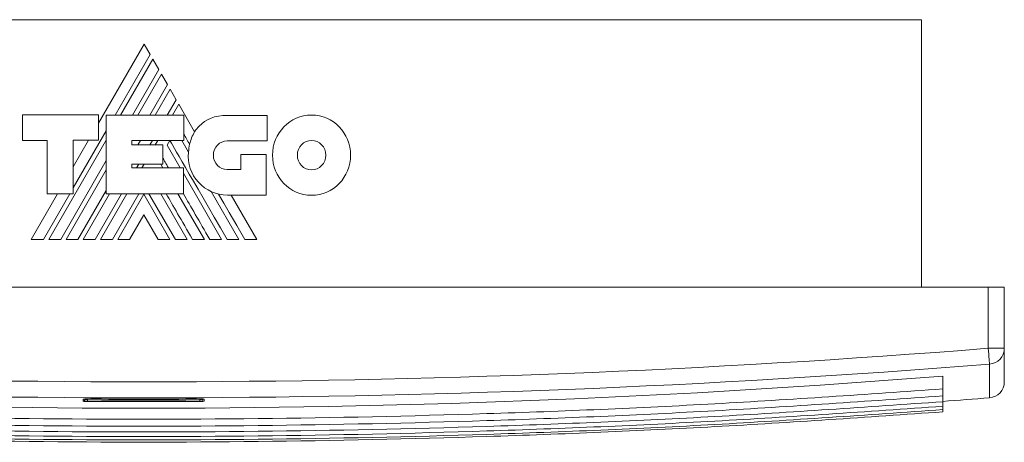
# Model space of a CAD drawing. Header units: millimetres. Extents: x -167 to 501, y -79 to 425.
# Tile 5 of 7: x 163 to 348, y -79 to 0. Entities that reach past the tile are written whole.
import ezdxf

# ---------------------------------------------------------------- set-up
doc = ezdxf.new("R2010")
doc.units = ezdxf.units.MM
doc.linetypes.add('PHANTOM', pattern=[12.7, 6.35, -1.27, 1.27, -1.27, 1.27, -1.27])
doc.layers.add('___VS___', color=7, linetype='Continuous', lineweight=15)

msp = doc.modelspace()

# ---------------------------------------------------------------- linework, layer by layer
at = {"color": 7, "linetype": 'Continuous', "lineweight": 15}
for p, q in [((41.1, -0.43), (332.1, -0.43)), ((332.1, -0.43), (332.1, -50.43)), ((186.68, -5), (178.15, -19.76)), ((187.81, -6.95), (186.68, -5)), ((181.27, -18.28), (187.81, -6.95)), ((188.32, -7.83), (182.29, -18.28)), ((189.43, -9.75), (188.32, -7.83)), ((184.51, -18.28), (189.43, -9.75)), ((189.93, -10.62), (185.51, -18.28)), ((191.05, -12.56), (189.93, -10.62)), ((187.74, -18.28), (191.05, -12.56)), ((191.55, -13.41), (188.74, -18.28)), ((192.68, -15.39), (191.55, -13.41)), ((191.01, -18.28), (192.68, -15.39)), ((193.17, -16.23), (191.98, -18.28)), ((196.15, -21.4), (193.17, -16.23)), ((163.92, -23), (163.92, -18.24)), ((163.92, -18.24), (178.15, -18.24)), ((178.15, -18.24), (178.15, -22.96)), ((179.59, -33.01), (179.59, -18.28)), ((179.59, -18.28), (194.12, -18.28)), ((194.12, -18.28), (194.12, -23.04)), ((202.24, -18.32), (209.69, -18.32)), ((209.69, -18.32), (209.69, -23.1)), ((173.41, -31.91), (179.59, -21.19)), ((168.54, -23), (163.92, -23)), ((168.54, -33.01), (168.54, -23)), ((168.86, -41.53), (179.59, -22.95)), ((178.15, -22.96), (173.41, -22.96)), ((173.41, -33.01), (173.41, -22.96)), ((176.3, -22.96), (173.41, -27.97)), ((184.42, -23.04), (194.12, -23.04)), ((184.42, -23.04), (184.42, -23.83)), ((184.42, -23.83), (190.2, -23.83)), ((185.54, -23.83), (185.99, -23.04)), ((187.79, -23.83), (188.25, -23.04)), ((188.78, -23.83), (189.23, -23.04)), ((190.2, -23.83), (190.2, -27.43)), ((191, -23.89), (191.49, -23.04)), ((191, -23.89), (193.46, -28.15)), ((193.73, -23.04), (195, -25.23)), ((209.69, -23.1), (202.24, -23.1)), ((204.81, -28.47), (204.81, -25.63)), ((204.81, -25.63), (209.53, -25.63)), ((209.53, -25.63), (209.53, -33.23)), ((171.09, -41.53), (179.59, -26.79)), ((184.42, -27.43), (190.2, -27.43)), ((184.42, -27.43), (184.42, -28.15)), ((185.29, -28.15), (185.71, -27.43)), ((186.28, -28.15), (186.7, -27.43)), ((189.8, -27.43), (190.22, -28.15)), ((172.11, -41.53), (179.59, -28.54)), ((184.42, -28.15), (194.04, -28.15)), ((194.04, -33.01), (194.04, -28.15)), ((194.04, -29.15), (201.2, -41.53)), ((202.24, -28.47), (204.81, -28.47)), ((170.49, -33.01), (165.57, -41.53)), ((167.85, -41.53), (172.77, -33.01)), ((168.54, -33.01), (173.41, -33.01)), ((174.31, -41.53), (179.59, -32.38)), ((175.31, -41.53), (180.23, -33.01)), ((177.54, -41.53), (182.47, -33.01)), ((178.55, -41.53), (183.47, -33.01)), ((179.59, -33.01), (194.04, -33.01)), ((180.78, -41.53), (185.71, -33.01)), ((181.78, -41.53), (186.65, -33.08)), ((191.53, -41.53), (186.65, -33.08)), ((192.54, -41.53), (187.6, -33.01)), ((189.81, -33.01), (194.74, -41.53)), ((193.03, -33.01), (197.96, -41.53)), ((199.24, -32.57), (204.42, -41.53)), ((209.53, -33.23), (202.28, -33.23)), ((207.78, -41.53), (202.99, -33.23)), ((186.65, -36.94), (183.98, -41.53)), ((186.65, -36.94), (189.31, -41.53)), ((344.6, -50.43), (28.6, -50.43)), ((344.6, -61.89), (344.6, -50.43)), ((344.6, -50.43), (347.6, -50.43)), ((347.6, -50.43), (347.6, -61.89)), ((344.6, -61.89), (347.6, -61.89)), ((347.6, -61.89), (347.6, -68.17)), ((336.1, -67.09), (336.1, -69.5)), ((336.1, -69.5), (336.1, -70.8)), ((175.3, -71.78), (175.3, -71.42)), ((197.1, -71.56), (197.1, -71.84)), ((197.9, -71.42), (197.9, -71.78)), ((336.1, -70.8), (336.1, -71.88)), ((336.1, -71.88), (336.1, -72.74)), ((336.1, -72.74), (336.1, -73.37)), ((336.1, -73.37), (336.1, -73.78))]:
    msp.add_line(p, q, dxfattribs=at)
at = {"color": 8, "linetype": 'Continuous', "lineweight": 15}
for p, q in [((344.84, -71.16), (344.84, -64.87)), ((176.1, -71.36), (176.1, -71.56)), ((197.1, -71.56), (197.1, -71.36))]:
    msp.add_line(p, q, dxfattribs=at)
at = {"color": 7, "linetype": 'Continuous', "lineweight": 15, "flags": 128}
for points in [[(205.52, -41.53), (204.02, -38.94), (202.61, -36.51), (201.58, -34.73), (200.6, -33.04)], [(344.6, -61.89), (344.65, -62.44), (344.69, -62.98), (344.73, -63.48), (344.76, -63.92), (344.79, -64.29), (344.82, -64.58), (344.83, -64.77), (344.84, -64.87)], [(336.1, -67.09), (313.18, -68.8), (290.22, -70.22), (267.22, -71.36), (244.21, -72.22), (221.17, -72.79), (198.13, -73.07), (175.08, -73.07), (152.03, -72.79), (129, -72.22), (105.98, -71.36), (82.98, -70.22), (60.02, -68.8), (37.1, -67.09)], [(176.1, -71.56), (178.73, -71.57), (181.35, -71.58), (183.98, -71.59), (186.6, -71.59), (189.23, -71.59), (191.85, -71.58), (194.48, -71.57), (197.1, -71.56)], [(176.1, -71.56), (176.1, -71.61), (176.1, -71.67), (176.1, -71.71), (176.1, -71.76), (176.1, -71.79), (176.1, -71.82), (176.1, -71.84), (176.1, -71.84)], [(197.1, -71.84), (194.48, -71.86), (191.85, -71.87), (189.23, -71.87), (186.6, -71.87), (183.98, -71.87), (181.35, -71.87), (178.72, -71.86), (176.1, -71.84)]]:
    msp.add_lwpolyline(points, dxfattribs=at)
at = {"color": 7, "linetype": 'Continuous', "lineweight": 15}
for centre, radius, start, end in [((203.12, -25.58), 8.13, 149.0381, 166.8386), ((202.28, -25.92), 7.32, 174.6401, 270), ((186.6, 1922.57), 1990.74, 265.44779, 274.55221), ((344.61, -61.88), 2.99, 274.4383, 359.9191), ((186.6, 1922.57), 1993.73, 265.44779, 274.55221), ((344.6, -68.17), 3, 274.5379, 0), ((175.3, -71.48), 0.3, 269.5963, 359.9198), ((186.6, 1922.57), 1993.96, 269.69824, 270), ((186.6, 1922.57), 1993.96, 269.69824, 270.30176), ((186.6, 1922.57), 1993.96, 270, 270.30176), ((197.9, -71.48), 0.3, 180.083, 270.4036), ((186.6, 1922.57), 2000, 274.28686, 274.53791)]:
    msp.add_arc(centre, radius, start, end, dxfattribs=at)
at = {"color": 8, "linetype": 'Continuous', "lineweight": 15}
for centre, start, end in [((175.3, -71.12), 269.6732, 294.5453), ((197.9, -71.12), 243.6223, 270.3316)]:
    msp.add_arc(centre, 0.301, start, end, dxfattribs=at)
at = {"color": 7, "linetype": 'Continuous', "lineweight": 15}
for points in [[(196.98, -20.34), (198.2, -19.09), (199.95, -18.32), (202.24, -18.32)], [(212.85, -20.47), (214.17, -19.1), (215.99, -18.26), (218.01, -18.26)], [(218.01, -18.26), (220.03, -18.26), (221.86, -19.1), (223.18, -20.47)], [(195.2, -23.73), (194.78, -22.99), (194.42, -22.37), (194.12, -21.86)], [(196.15, -21.4), (196.39, -21.02), (196.67, -20.66), (196.98, -20.34)], [(210.71, -25.78), (210.71, -23.7), (211.53, -21.83), (212.85, -20.47)], [(223.18, -20.47), (224.51, -21.83), (225.33, -23.7), (225.33, -25.78)], [(202.22, -41.53), (195.4, -29.77), (191.83, -23.61), (191.53, -23.04)], [(195, -25.23), (195.03, -24.72), (195.09, -24.21), (195.2, -23.73)], [(200.41, -23.88), (199.94, -24.37), (199.65, -25.04), (199.65, -25.78)], [(202.24, -23.1), (201.52, -23.1), (200.88, -23.4), (200.41, -23.88)], [(216.14, -23.83), (215.65, -24.32), (215.36, -25.02), (215.36, -25.78)], [(218.01, -23.02), (217.28, -23.02), (216.62, -23.33), (216.14, -23.83)], [(219.9, -23.83), (219.41, -23.33), (218.75, -23.02), (218.01, -23.02)], [(220.68, -25.78), (220.68, -25.02), (220.38, -24.33), (219.9, -23.83)], [(199.65, -25.78), (199.65, -26.53), (199.94, -27.2), (200.41, -27.69)], [(212.85, -31.08), (211.53, -29.72), (210.71, -27.85), (210.71, -25.78)], [(215.36, -25.78), (215.36, -26.54), (215.65, -27.23), (216.14, -27.73)], [(219.9, -27.72), (220.38, -27.23), (220.68, -26.54), (220.68, -25.78)], [(225.33, -25.78), (225.33, -27.85), (224.51, -29.72), (223.19, -31.07)], [(191.25, -28.15), (190.79, -27.35), (190.44, -26.74), (190.2, -26.31)], [(200.41, -27.69), (200.87, -28.17), (201.52, -28.47), (202.24, -28.47)], [(216.14, -27.73), (216.62, -28.22), (217.28, -28.53), (218.01, -28.53)], [(218.01, -28.53), (218.75, -28.53), (219.41, -28.22), (219.9, -27.72)], [(218.01, -33.27), (215.99, -33.27), (214.17, -32.43), (212.85, -31.08)], [(223.19, -31.07), (221.86, -32.43), (220.03, -33.27), (218.01, -33.27)], [(195.76, -41.53), (193.68, -37.95), (192.04, -35.11), (190.82, -33.01)], [(198.98, -41.53), (197.02, -38.14), (195.37, -35.3), (194.04, -32.99)]]:
    msp.add_open_spline(points, degree=3, dxfattribs=at)
for points, knots in [([(336.1, -69.5), (321.9, -70.49), (293.51, -72.47), (250.78, -74.26), (208, -75.2), (165.2, -75.2), (122.42, -74.26), (79.7, -72.47), (51.3, -70.49), (37.1, -69.5)], [0, 0, 0, 0, 0.1429, 0.285699, 0.428531, 0.57147, 0.714302, 0.857101, 1, 1, 1, 1]), ([(336.1, -70.8), (321.9, -71.79), (293.51, -73.77), (250.78, -75.57), (208, -76.5), (165.2, -76.5), (122.42, -75.57), (79.7, -73.77), (51.3, -71.79), (37.1, -70.8)], [0, 0, 0, 0, 0.1429, 0.285699, 0.428531, 0.57147, 0.714302, 0.857101, 1, 1, 1, 1]), ([(175.3, -71.42), (175.3, -71.41), (175.31, -71.4), (175.41, -71.39), (175.59, -71.37), (175.83, -71.36), (176.01, -71.36), (176.1, -71.36)], [0, 0, 0, 0, 0.143511, 0.358188, 0.572286, 0.786137, 1, 1, 1, 1]), ([(176.1, -71.84), (176.04, -71.84), (175.9, -71.84), (175.67, -71.83), (175.47, -71.82), (175.33, -71.8), (175.31, -71.79), (175.3, -71.78)], [0, 0, 0, 0, 0.135264, 0.349848, 0.56609, 0.783058, 1, 1, 1, 1]), ([(175.41, -71.39), (175.41, -71.39), (175.41, -71.39), (175.44, -71.39), (175.51, -71.38), (175.66, -71.37), (175.87, -71.36), (176.03, -71.36), (176.1, -71.36)], [0, 0, 0, 0, 0.0360749, 0.1346206, 0.2942711, 0.5151843, 0.7822875, 1, 1, 1, 1]), ([(175.6, -71.48), (175.61, -71.49), (175.62, -71.51), (175.7, -71.53), (175.83, -71.55), (175.97, -71.56), (176.07, -71.56), (176.1, -71.56)], [0, 0, 0, 0, 0.218164, 0.43586, 0.651964, 0.865594, 1, 1, 1, 1]), ([(197.1, -71.36), (197.19, -71.36), (197.37, -71.36), (197.6, -71.37), (197.73, -71.38), (197.79, -71.39), (197.79, -71.39), (197.79, -71.39)], [0, 0, 0, 0, 0.267777, 0.556456, 0.792775, 0.934667, 1, 1, 1, 1]), ([(197.1, -71.36), (197.16, -71.36), (197.31, -71.36), (197.53, -71.37), (197.74, -71.38), (197.88, -71.4), (197.89, -71.41), (197.9, -71.42)], [0, 0, 0, 0, 0.139433, 0.353941, 0.56907, 0.78454, 1, 1, 1, 1]), ([(197.1, -71.56), (197.16, -71.56), (197.27, -71.56), (197.42, -71.54), (197.53, -71.52), (197.59, -71.5), (197.6, -71.49), (197.6, -71.48)], [0, 0, 0, 0, 0.211295, 0.423167, 0.63676, 0.852784, 1, 1, 1, 1]), ([(197.9, -71.78), (197.9, -71.78), (197.89, -71.8), (197.79, -71.81), (197.61, -71.83), (197.37, -71.84), (197.19, -71.84), (197.1, -71.84)], [0, 0, 0, 0, 0.146371, 0.361451, 0.574856, 0.787404, 1, 1, 1, 1]), ([(336.1, -71.88), (321.9, -72.87), (293.51, -74.85), (250.78, -76.65), (208, -77.58), (165.2, -77.58), (122.42, -76.65), (79.7, -74.85), (51.3, -72.87), (37.1, -71.88)], [0, 0, 0, 0, 0.1429, 0.285699, 0.428531, 0.57147, 0.714302, 0.857101, 1, 1, 1, 1]), ([(336.1, -72.74), (321.9, -73.73), (293.51, -75.7), (250.78, -77.5), (208, -78.44), (165.2, -78.44), (122.42, -77.5), (79.7, -75.7), (51.3, -73.73), (37.1, -72.74)], [0, 0, 0, 0, 0.1429, 0.285699, 0.428531, 0.57147, 0.714302, 0.857101, 1, 1, 1, 1]), ([(336.1, -73.37), (321.9, -74.36), (293.51, -76.34), (250.78, -78.13), (208, -79.07), (165.2, -79.07), (122.42, -78.13), (79.7, -76.34), (51.3, -74.36), (37.1, -73.37)], [0, 0, 0, 0, 0.1429, 0.285699, 0.428531, 0.57147, 0.714302, 0.857101, 1, 1, 1, 1]), ([(336.1, -73.78), (321.9, -74.77), (293.51, -76.74), (250.78, -78.54), (208, -79.48), (165.2, -79.48), (122.42, -78.54), (79.7, -76.74), (51.3, -74.77), (37.1, -73.78)], [0, 0, 0, 0, 0.1429004, 0.2856994, 0.4285306, 0.57147, 0.7143018, 0.8571006, 1, 1, 1, 1])]:
    msp.add_open_spline(points, degree=3, knots=knots, dxfattribs=at)
at = {"layer": '___VS___', "linetype": 'PHANTOM'}
for p, q in [((165.57, -41.53), (167.85, -41.53)), ((168.86, -41.53), (171.09, -41.53)), ((172.11, -41.53), (174.31, -41.53)), ((175.31, -41.53), (177.54, -41.53)), ((178.55, -41.53), (180.78, -41.53)), ((181.78, -41.53), (183.98, -41.53)), ((189.31, -41.53), (191.53, -41.53)), ((192.54, -41.53), (194.74, -41.53)), ((195.76, -41.53), (197.96, -41.53)), ((198.98, -41.53), (201.2, -41.53)), ((202.22, -41.53), (204.42, -41.53)), ((205.52, -41.53), (207.78, -41.53))]:
    msp.add_line(p, q, dxfattribs=at)

doc.saveas('drawing.dxf')
